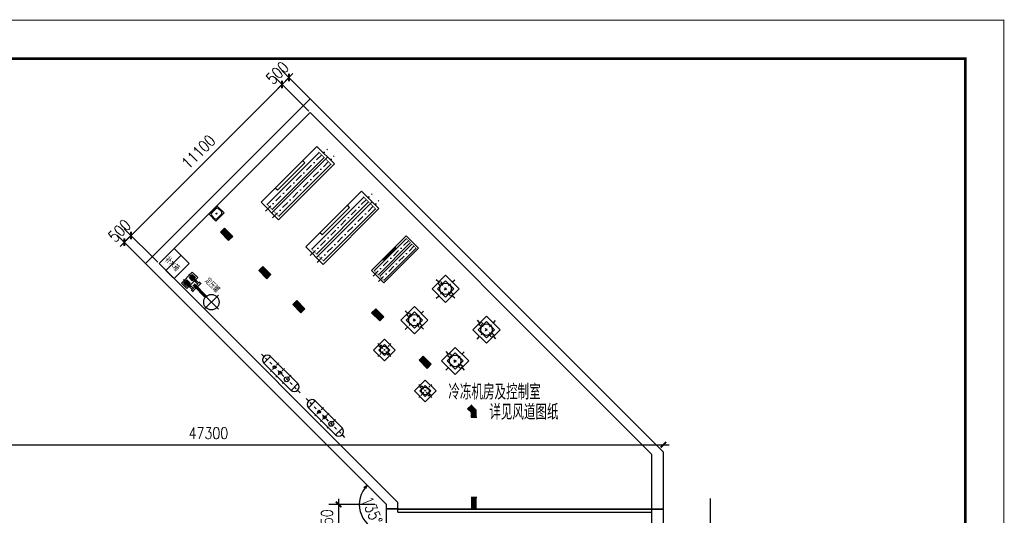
# Model space of a CAD drawing. Extents: x -7270 to 1708418, y -214047 to 255807.
# Tile 14 of 14: x 1655266 to 1706443, y 228080 to 253832. Entities that reach past the tile are written whole.
import ezdxf
from ezdxf.enums import TextEntityAlignment as Align

# ---------------------------------------------------------------- set-up
doc = ezdxf.new("R2010")
doc.units = 0
doc.header["$LTSCALE"] = 3000
doc.header["$MEASUREMENT"] = 0
doc.linetypes.add('CENTER2', pattern=[28.575, 19.05, -3.175, 3.175, -3.175])
doc.linetypes.add('DASHDOT', pattern=[1, 0.5, -0.25, 0, -0.25])
doc.layers.get('0').update_dxf_attribs({"linetype": 'CONTINUOUS'})
doc.layers.get('DEFPOINTS').update_dxf_attribs({"linetype": 'CONTINUOUS'})
for name, color, linetype in [('5', 6, 'CONTINUOUS'), ('AXIS', 3, 'CONTINUOUS'), ('COLUMN', 7, 'CONTINUOUS'), ('LVTRY', 2, 'CONTINUOUS'), ('PUB_DIM', 3, 'CONTINUOUS'), ('PUB_TEXT', 7, 'CONTINUOUS'), ('TK', 7, 'CONTINUOUS'), ('WALL', 130, 'CONTINUOUS'), ('地坪', 132, 'CONTINUOUS'), ('标注', 1, 'CONTINUOUS'), ('流线', 7, 'CONTINUOUS'), ('设备', 5, 'CONTINUOUS'), ('设备轮廓线', 3, 'CONTINUOUS')]:
    doc.layers.add(name, color=color, linetype=linetype)
doc.styles.add('_HZTXT', font='txt.shx', dxfattribs={"width": 0.8, "bigfont": 'hztxt.shx'})
doc.styles.add('DIM_FONT', font='SIMPLEX.shx', dxfattribs={"width": 0.8})
doc.styles.add('HZFS', font='simplex.shx', dxfattribs={"width": 0.7, "bigfont": "hztxt'.shx"})
doc.dimstyles.new('AXIS300', dxfattribs={"dimscale": 3, "dimtxt": 300, "dimasz": 1, "dimexe": 250, "dimexo": 300, "dimgap": 150, "dimtad": 1, "dimdec": 0, "dimzin": 0, "dimdsep": 46, "dimtxsty": 'DIM_FONT', "dimblk": '_DIMX', "dimblk1": '_DIMX', "dimblk2": '_DIMX', "dimcen": 0.09, "dimse1": 1, "dimse2": 1, "dimclrt": 7, "dimadec": 0, "dimazin": 0, "dimtfac": 1, "dimtdec": 0, "dimtix": 1, "dimtmove": 2, "dimatfit": 3, "dimldrblk": '_DIMX', "dimfxl": 1, "dimtolj": 1, "dimtzin": 0, "dimarcsym": 0})
doc.dimstyles.new('DIMN300', dxfattribs={"dimscale": 3, "dimtxt": 300, "dimasz": 1, "dimexe": 250, "dimexo": 300, "dimgap": 150, "dimtad": 1, "dimdec": 0, "dimzin": 0, "dimdsep": 46, "dimtxsty": 'DIM_FONT', "dimblk": '_DIMX', "dimblk1": '_DIMX', "dimblk2": '_DIMX', "dimcen": 0.09, "dimclrt": 7, "dimadec": 0, "dimazin": 0, "dimtfac": 1, "dimtdec": 0, "dimtix": 1, "dimtmove": 2, "dimatfit": 3, "dimldrblk": '_DIMX', "dimfxl": 1, "dimtolj": 1, "dimtzin": 0, "dimarcsym": 0})

# ---------------------------------------------------------------- blocks, each defined once
blk = doc.blocks.new('_DIMX')
blk.add_line((-150, 0), (150, 0))
at = {"const_width": 50}
blk.add_lwpolyline([(-70, -70), (70, 70)], dxfattribs=at)
blk = doc.blocks.new('*D90')
at = {"color": 0, "linetype": 'ByBlock', "transparency": 16777216}
blk.add_line((1641428, 231747), (1688724, 231747), dxfattribs=at)
at = {"layer": 'DEFPOINTS', "color": 0, "linetype": 'ByBlock', "transparency": 16777216}
for p in [(1688726, 231747), (1641426, 228315), (1688726, 228411)]:
    blk.add_point(p, dxfattribs=at)
at = {"color": 0, "linetype": 'ByBlock', "transparency": 16777216, "xscale": 2, "yscale": 2, "zscale": 2, "rotation": 180}
blk.add_blockref('_DIMX', (1641426, 231747), dxfattribs=at)
at = {"color": 0, "linetype": 'ByBlock', "transparency": 16777216, "xscale": 2, "yscale": 2, "zscale": 2}
blk.add_blockref('_DIMX', (1688726, 231747), dxfattribs=at)
at = {"color": 7, "linetype": 'ByBlock', "transparency": 16777216, "insert": (1665076, 232347), "char_height": 600, "attachment_point": 5, "style": 'DIM_FONT'}
blk.add_mtext('\\A1;47300', dxfattribs=at)
blk = doc.blocks.new('*D137')
at = {"color": 0, "linetype": 'ByBlock', "transparency": 16777216}
for p, q in [((1670291, 249081), (1668550, 250822)), ((1661056, 242621), (1668902, 250467)), ((1662442, 241232), (1660701, 242973))]:
    blk.add_line(p, q, dxfattribs=at)
at = {"layer": 'DEFPOINTS', "color": 0, "linetype": 'ByBlock', "transparency": 16777216}
for p in [(1668904, 250469), (1670716, 248657), (1662867, 240808)]:
    blk.add_point(p, dxfattribs=at)
at = {"color": 0, "linetype": 'ByBlock', "transparency": 16777216, "xscale": 2, "yscale": 2, "zscale": 2}
for p, rotation in [((1668904, 250469), 45.00000321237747), ((1661055, 242620), 225.0000032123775)]:
    blk.add_blockref('_DIMX', p, dxfattribs=dict(at, rotation=rotation))
at = {"color": 7, "linetype": 'ByBlock', "transparency": 16777216, "insert": (1664555, 246968), "char_height": 600, "attachment_point": 5, "rotation": 45, "style": 'DIM_FONT'}
blk.add_mtext('\\A1;11100', dxfattribs=at)
blk = doc.blocks.new('007')
at = {"layer": 'COLUMN'}
for points in [[(-9957, 8320), (-9957, 8020), (-9357, 8020), (-9357, 8320)], [(-6468, 8320), (-6468, 8020), (-5868, 8020), (-5868, 8320)], [(-2522, 8320), (-2896, 8320), (-2896, 8020), (-2646, 8020), (-2470, 7844), (-2257, 8056)], [(-18468, 5720), (-18468, 5420), (-17868, 5420), (-17868, 5720)], [(-15657, 5720), (-15657, 5420), (-15057, 5420), (-15057, 5720)], [(-13157, 5720), (-13157, 5420), (-12557, 5420), (-12557, 5720)]]:
    blk.add_hatch(color=256, dxfattribs=at).paths.add_polyline_path(points)
blk.add_line((693, 5105), (481, 4893))
for points in [[(-9357, 8020), (-9357, 8320), (-9957, 8320), (-9957, 8020)], [(-5868, 8020), (-5868, 8320), (-6468, 8320), (-6468, 8020)], [(-17868, 5420), (-17868, 5720), (-18468, 5720), (-18468, 5420)], [(-15057, 5420), (-15057, 5720), (-15657, 5720), (-15657, 5420)], [(-12557, 5420), (-12557, 5720), (-13157, 5720), (-13157, 5420)]]:
    blk.add_lwpolyline(points, close=True, dxfattribs=at)
blk.add_solid([(481, 4893), (693, 5105), (905, 4469), (1117, 4681)], dxfattribs=at)
at = {"layer": 'PUB_DIM'}
for p, q in [((-2896, 8020), (-2896, 8320)), ((-2896, 8020), (-2646, 8020)), ((-2646, 8020), (-2470, 7844)), ((-2470, 7844), (-2257, 8056)), ((-2470, 7844), (-2257, 8056))]:
    blk.add_line(p, q, dxfattribs=at)
blk = doc.blocks.new('A$C377C21C0')
at = {"layer": '流线', "linetype": 'DASHDOT', "ltscale": 0.05}
for p, q in [((686, 5665), (686, 4708)), ((208, 5186), (1165, 5186))]:
    blk.add_line(p, q, dxfattribs=at)
at = {"layer": '流线', "color": 6}
for p, q in [((286, 5586), (286, 4786)), ((1086, 5586), (286, 5586)), ((886, 5386), (486, 5386)), ((486, 5386), (486, 4986)), ((886, 4986), (886, 5386)), ((1086, 4786), (1086, 5586)), ((286, 4786), (1086, 4786)), ((486, 4986), (886, 4986)), ((186, 3486), (186, 2486)), ((1186, 3486), (186, 3486)), ((986, 3286), (386, 3286)), ((386, 3286), (386, 2686)), ((986, 2686), (986, 3286)), ((1186, 2486), (1186, 3486)), ((386, 2686), (986, 2686)), ((186, 2486), (1186, 2486)), ((186, 1186), (186, 186)), ((1186, 1186), (186, 1186)), ((1186, 186), (1186, 1186)), ((986, 986), (386, 986)), ((386, 986), (386, 386)), ((986, 386), (986, 986)), ((186, 186), (1186, 186)), ((386, 386), (986, 386))]:
    blk.add_line(p, q, dxfattribs=at)
at = {"layer": '流线', "linetype": 'DASHDOT', "ltscale": 0.1}
for p, q in [((686, 3673), (686, 2300)), ((1373, 2986), (0, 2986)), ((686, 1373), (686, 0)), ((1373, 686), (0, 686))]:
    blk.add_line(p, q, dxfattribs=at)
at = {"layer": '流线', "color": 6, "const_width": 30}
for points in [[(345, 5246), (345, 5127)], [(1028, 5246), (1028, 5127)], [(234, 3083), (234, 2890)], [(1139, 3083), (1139, 2890)], [(234, 783), (234, 590)], [(1139, 783), (1139, 590)]]:
    blk.add_lwpolyline(points, dxfattribs=at)
at = {"layer": '流线', "color": 6}
for centre, radius in [((686, 5186), 200), ((686, 2986), 300), ((686, 686), 300)]:
    blk.add_circle(centre, radius, dxfattribs=at)
for centre, radius, start, end in [((416, 5400), 169, 245.2828, 294.7172), ((416, 4973), 169, 65.2828, 114.7172), ((957, 5400), 169, 245.2828, 294.7172), ((957, 4973), 169, 65.2828, 114.7172), ((310, 3220), 157, 240.8298, 299.1702), ((1063, 3220), 157, 240.8298, 299.1702), ((310, 2753), 157, 60.8298, 119.1702), ((1063, 2753), 157, 60.8298, 119.1702), ((310, 920), 157, 240.8298, 299.1702), ((310, 453), 157, 60.8298, 119.1702), ((1063, 920), 157, 240.8298, 299.1702), ((1063, 453), 157, 60.8298, 119.1702)]:
    blk.add_arc(centre, radius, start, end, dxfattribs=at)
blk = doc.blocks.new('A$C794F2884')
at = {"layer": '流线', "color": 6}
for p, q in [((431, 564), (2431, 564)), ((431, 564), (431, 64)), ((2431, 564), (2431, 64)), ((431, 64), (2431, 64))]:
    blk.add_line(p, q, dxfattribs=at)
at = {"layer": '流线', "linetype": 'DASHDOT', "ltscale": 0.05}
for p, q in [((995, 628), (995, 0)), ((1475, 628), (1475, 0)), ((1885, 628), (1885, 0))]:
    blk.add_line(p, q, dxfattribs=at)
at = {"layer": '流线', "linetype": 'DASHDOT', "ltscale": 0.1}
blk.add_line((0, 314), (2861, 314), dxfattribs=at)
at = {"layer": '流线', "color": 6}
for centre, radius in [((995, 314), 125), ((1475, 314), 76.3), ((1885, 314), 76.3)]:
    blk.add_circle(centre, radius, dxfattribs=at)
for centre, start, end in [((444, 314), 93.0406, 266.9594), ((2417, 314), 273.0406, 86.9594)]:
    blk.add_arc(centre, 250, start, end, dxfattribs=at)
blk = doc.blocks.new('*D138')
at = {"color": 0, "linetype": 'ByBlock', "transparency": 16777216}
for p, q in [((1662089, 240879), (1660348, 242620)), ((1662442, 241232), (1660701, 242973)), ((1661055, 242620), (1660701, 242266)), ((1661056, 242621), (1661058, 242623)), ((1660700, 242265), (1660698, 242263))]:
    blk.add_line(p, q, dxfattribs=at)
at = {"layer": 'DEFPOINTS', "color": 0, "linetype": 'ByBlock', "transparency": 16777216}
for p in [(1660701, 242266), (1662867, 240808), (1662513, 240454)]:
    blk.add_point(p, dxfattribs=at)
at = {"color": 0, "linetype": 'ByBlock', "transparency": 16777216, "xscale": 2, "yscale": 2, "zscale": 2}
for p, rotation in [((1660701, 242266), 44.99999665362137), ((1661055, 242620), 224.9999966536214)]:
    blk.add_blockref('_DIMX', p, dxfattribs=dict(at, rotation=rotation))
at = {"color": 7, "linetype": 'ByBlock', "transparency": 16777216, "insert": (1660454, 242867), "char_height": 600, "attachment_point": 5, "rotation": 45, "style": 'DIM_FONT'}
blk.add_mtext('\\A1;500', dxfattribs=at)
blk = doc.blocks.new('A$C132253D6')
at = {"layer": '流线', "color": 6}
for p, q in [((1280, 4392), (0, 4392)), ((0, 4392), (0, 292)), ((122, 4254), (122, 429)), ((498, 4392), (498, 292)), ((620, 4254), (620, 429)), ((970, 4254), (970, 429)), ((1280, 292), (1280, 4392)), ((1124, 3350), (1124, 1333)), ((1124, 3350), (1280, 3350)), ((1124, 1333), (1280, 1333)), ((0, 292), (1280, 292))]:
    blk.add_line(p, q, dxfattribs=at)
at = {"layer": '流线', "linetype": 'DASHDOT', "ltscale": 0.25}
for p, q in [((297, 4547), (297, 0)), ((795, 4547), (795, 0))]:
    blk.add_line(p, q, dxfattribs=at)
at = {"layer": '流线', "color": 6, "const_width": 30}
for points in [[(72, 4254), (522, 4254)], [(570, 4254), (1020, 4254)], [(72, 429), (522, 429)], [(570, 429), (1020, 429)]]:
    blk.add_lwpolyline(points, dxfattribs=at)
blk = doc.blocks.new('A$C31E50925')
at = {"layer": '流线', "color": 6}
for p, q in [((900, 2700), (0, 2700)), ((0, 2700), (0, 150)), ((81, 2608), (81, 243)), ((381, 2608), (381, 243)), ((488, 2608), (488, 243)), ((788, 2608), (788, 243)), ((900, 150), (900, 2700)), ((832, 1878), (832, 972)), ((832, 1878), (900, 1878)), ((832, 972), (900, 972)), ((0, 150), (900, 150))]:
    blk.add_line(p, q, dxfattribs=at)
at = {"layer": '流线', "linetype": 'DASHDOT', "ltscale": 0.25}
for p, q in [((231, 2850), (231, 0)), ((638, 2850), (638, 0))]:
    blk.add_line(p, q, dxfattribs=at)
at = {"layer": '流线', "color": 6, "const_width": 30}
for points in [[(51, 2608), (411, 2608)], [(458, 2608), (818, 2608)], [(51, 243), (411, 243)], [(458, 243), (818, 243)]]:
    blk.add_lwpolyline(points, dxfattribs=at)
blk = doc.blocks.new('*D139')
at = {"color": 0, "linetype": 'ByBlock', "transparency": 16777216}
for p, q in [((1670291, 249081), (1668550, 250822)), ((1670645, 249435), (1668904, 251176)), ((1668904, 250469), (1669257, 250822)), ((1669259, 250824), (1669260, 250825)), ((1668902, 250467), (1668901, 250466))]:
    blk.add_line(p, q, dxfattribs=at)
at = {"layer": 'DEFPOINTS', "color": 0, "linetype": 'ByBlock', "transparency": 16777216}
for p in [(1669257, 250822), (1671069, 249010), (1670716, 248657)]:
    blk.add_point(p, dxfattribs=at)
at = {"color": 0, "linetype": 'ByBlock', "transparency": 16777216, "xscale": 2, "yscale": 2, "zscale": 2}
for p, rotation in [((1668904, 250469), 44.99999999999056), ((1669257, 250822), 224.9999999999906)]:
    blk.add_blockref('_DIMX', p, dxfattribs=dict(at, rotation=rotation))
at = {"color": 7, "linetype": 'ByBlock', "transparency": 16777216, "insert": (1668656, 251070), "char_height": 600, "attachment_point": 5, "rotation": 45, "style": 'DIM_FONT'}
blk.add_mtext('\\A1;500', dxfattribs=at)
blk = doc.blocks.new('*D140')
at = {"color": 0, "linetype": 'ByBlock', "transparency": 16777216}
for p, q in [((1673726, 228642), (1671340, 228642)), ((1671840, 228644), (1671840, 228646)), ((1671840, 228642), (1671840, 226492)), ((1673726, 226492), (1671340, 226492)), ((1671840, 226490), (1671840, 226488))]:
    blk.add_line(p, q, dxfattribs=at)
at = {"layer": 'DEFPOINTS', "color": 0, "linetype": 'ByBlock', "transparency": 16777216}
for p in [(1674326, 228642), (1671840, 226492), (1674326, 226492)]:
    blk.add_point(p, dxfattribs=at)
at = {"color": 0, "linetype": 'ByBlock', "transparency": 16777216, "xscale": 2, "yscale": 2, "zscale": 2}
for p, rotation in [((1671840, 228642), 270), ((1671840, 226492), 90)]:
    blk.add_blockref('_DIMX', p, dxfattribs=dict(at, rotation=rotation))
at = {"color": 7, "linetype": 'ByBlock', "transparency": 16777216, "insert": (1671240, 227567), "char_height": 600, "attachment_point": 5, "rotation": 90, "style": 'DIM_FONT'}
blk.add_mtext('\\A1;2150', dxfattribs=at)
blk = doc.blocks.new('_OPEN30')
at = {"color": 0, "linetype": 'ByBlock'}
for p, q in [((-1, 0.27), (0, 0)), ((0, 0), (-1, -0.27)), ((0, 0), (-1, 0))]:
    blk.add_line(p, q, dxfattribs=at)
blk = doc.blocks.new('*D145')
at = {"color": 0, "linetype": 'ByBlock', "transparency": 16777216}
blk.add_arc((1674326, 228642), 1407, 143.1526, 261.8474, dxfattribs=at)
at = {"layer": 'DEFPOINTS', "color": 0, "linetype": 'ByBlock', "transparency": 16777216}
for p in [(1661807, 241162), (1672919, 228642), (1674326, 228642), (1674326, 228642), (1674326, 226492)]:
    blk.add_point(p, dxfattribs=at)
at = {"color": 0, "linetype": 'ByBlock', "transparency": 16777216, "xscale": 200, "yscale": 200, "zscale": 200}
for p, rotation in [((1673331, 229637), 49.07627675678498), ((1674326, 227236), 355.9237198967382)]:
    blk.add_blockref('_OPEN30', p, dxfattribs=dict(at, rotation=rotation))
at = {"color": 7, "linetype": 'ByBlock', "transparency": 16777216, "insert": (1673581, 228334), "char_height": 600, "attachment_point": 5, "rotation": 292.5, "style": 'DIM_FONT'}
blk.add_mtext('\\A1;135°', dxfattribs=at)

msp = doc.modelspace()

# ---------------------------------------------------------------- linework, layer by layer
at = {"ltscale": 5000}
for p, q in [((1674926, 228412.3), (1688126, 228411.3)), ((1674926, 228392.3), (1688126, 228391.3))]:
    msp.add_line(p, q, dxfattribs=at)
at = {"layer": '5'}
for p, q in [((1665535.7, 244146.4), (1665111.5, 243722.1)), ((1665535.7, 244146.4), (1665889.3, 243792.9)), ((1665111.5, 243722.1), (1665465, 243368.6)), ((1665889.3, 243792.9), (1665465, 243368.6))]:
    msp.add_line(p, q, dxfattribs=at)
msp.add_lwpolyline([(1665606.4, 244005, 0.4142136), (1665465, 244005), (1665252.9, 243792.9, 0.4142136), (1665252.9, 243651.4), (1665394.3, 243510, 0.4142136), (1665535.7, 243510), (1665747.9, 243722.1, 0.4142136), (1665747.9, 243863.6)], format="xyb", close=True, dxfattribs=at)
msp.add_circle((1665500.4, 243757.5), 25, dxfattribs=at)
at = {"layer": 'LVTRY'}
msp.add_line((1691172.9, 224227), (1691172.9, 228946.7), dxfattribs=at)
at = {"layer": 'TK', "const_width": 50, "flags": 128}
msp.add_lwpolyline([(1706418.2, 169807), (1706418.2, 253807), (1496418.2, 253807), (1496418.2, 169807)], close=True, dxfattribs=at)
at = {"layer": 'TK', "color": 1, "const_width": 140, "flags": 128}
msp.add_lwpolyline([(1503418.2, 171807), (1704418.2, 171807), (1704418.2, 251807), (1503418.2, 251807)], close=True, dxfattribs=at)
at = {"layer": 'WALL'}
msp.add_line((1678019.5, 241352.8), (1677829, 241543.3), dxfattribs=at)
at = {"layer": '地坪'}
for p, q in [((1670362.5, 249717.9), (1661806.5, 241162)), ((1670362.5, 249717.9), (1661806.5, 241162)), ((1688726, 231354.4), (1670362.5, 249717.9)), ((1670362.5, 249010.8), (1662513.6, 241162)), ((1688126, 231247.3), (1670362.5, 249010.8)), ((1674326, 228642.5), (1661806.5, 241162)), ((1674926, 228749.6), (1662513.6, 241162)), ((1688726, 226341.3), (1688726, 231354.4)), ((1688126, 226341.3), (1688126, 231247.3)), ((1674326, 226492.5), (1674326, 228642.5)), ((1674926, 228411.3), (1674326, 228411.3)), ((1674926, 228391.3), (1674326, 228391.3)), ((1674926, 228242.3), (1674926, 228749.6)), ((1688126, 228411.3), (1688726, 228411.3)), ((1688126, 228391.3), (1688726, 228391.3))]:
    msp.add_line(p, q, dxfattribs=at)
at = {"layer": '地坪', "ltscale": 5000}
msp.add_line((1674926, 228242.3), (1688126, 228241.3), dxfattribs=at)
at = {"layer": '设备', "linetype": 'CENTER2', "ltscale": 0.5}
for p, q in [((1664054.3, 240612.8), (1664436.8, 240230.3)), ((1663771.5, 240329.9), (1664153.9, 239947.4)), ((1664333.7, 240050.5), (1665601.3, 238783)), ((1665592.1, 239519), (1664874.9, 238801.8))]:
    msp.add_line(p, q, dxfattribs=at)
at = {"layer": '设备'}
for p, q in [((1664238.7, 240598.1), (1664069, 240428.4)), ((1664238.7, 240598.1), (1664408.4, 240428.4)), ((1663955.9, 240315.2), (1663786.2, 240145.5)), ((1663786.2, 240145.5), (1663955.9, 239975.8)), ((1663955.9, 240315.2), (1664125.6, 240145.5)), ((1664125.6, 240145.5), (1663955.9, 239975.8)), ((1663992.4, 240052.4), (1664236.8, 239808)), ((1664049, 240109), (1664293.4, 239864.6)), ((1664069, 240428.4), (1664238.7, 240258.7)), ((1664519.7, 240090.8), (1664199.1, 239770.2)), ((1664408.4, 240428.4), (1664238.7, 240258.7)), ((1664673.5, 240131.5), (1664255.7, 239713.7)), ((1664389.4, 240104.9), (1664271.5, 239987)), ((1664275.3, 240335.2), (1664519.7, 240090.8)), ((1664331.8, 240391.8), (1664576.2, 240147.4)), ((1664369.1, 240085.9), (1664983.4, 239471.5)), ((1664616.9, 240188.1), (1664576.2, 240147.4)), ((1664600, 240205.6), (1664692.6, 240113)), ((1664181.9, 239787.5), (1664274.5, 239694.9)), ((1664298.3, 240015.2), (1664912.7, 239400.8))]:
    msp.add_line(p, q, dxfattribs=at)
for centre, radius in [((1663955.9, 240145.5), 100.1), ((1663955.9, 240145.5), 55.8), ((1664238.7, 240428.4), 100.1), ((1664238.7, 240428.4), 55.8), ((1664438, 239946.2), 50)]:
    msp.add_circle(centre, radius, dxfattribs=at)
at = {"layer": '设备轮廓线'}
for p, q in [((1663644.5, 241585.7), (1662866.7, 240807.9)), ((1663290.9, 241939.3), (1664068.7, 241161.5)), ((1664068.7, 241161.5), (1663290.9, 240383.6)), ((1662866.7, 240807.9), (1663644.5, 240030.1)), ((1664238.7, 240711.2), (1663673, 240145.5)), ((1664238.7, 240711.2), (1664521.6, 240428.4)), ((1663673, 240145.5), (1663955.9, 239862.7)), ((1664521.6, 240428.4), (1663955.9, 239862.7))]:
    msp.add_line(p, q, dxfattribs=at)
msp.add_circle((1665228.7, 239155.6), 400, dxfattribs=at)

# ---------------------------------------------------------------- block references
at = {"rotation": 315}
msp.add_blockref('007', (1674926, 225892.5), dxfattribs=at)
at = {"layer": 'LVTRY'}
for name, p, rotation in [('A$C132253D6', (1671826.8, 246543.6), 134.9999999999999), ('A$C132253D6', (1674146.1, 244224.3), 134.9999999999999), ('A$C31E50925', (1676096.8, 242073.8), 135), ('A$C377C21C0', (1678375.6, 239846.2), 135), ('A$C377C21C0', (1680496.9, 237724.9), 135), ('A$C794F2884', (1670073.2, 234665.3), 135), ('A$C794F2884', (1672386.9, 232351.6), 135)]:
    msp.add_blockref(name, p, dxfattribs=dict(at, rotation=rotation))

# ---------------------------------------------------------------- texts
at = {"layer": 'PUB_TEXT', "style": '_HZTXT', "width": 0.75}
for s, p in [('冷冻机房及控制室', (1677546.2, 234091.7)), ('详见风道图纸', (1679673, 233043.9))]:
    msp.add_text(s, height=800, dxfattribs=at).set_placement(p)
at = {"layer": '标注', "style": 'HZFS', "width": 0.7}
for s, p in [('补水箱', (1663221.8, 241155.4)), ('定压罐', (1665297.2, 240057.5))]:
    msp.add_text(s, height=300, rotation=315, dxfattribs=at).set_placement(p, align=Align.MIDDLE)

# ---------------------------------------------------------------- dimensions: what is measured, and where the dimension line sits
at = {"layer": 'AXIS'}
dim = msp.add_linear_dim(base=(1688726, 231746.7), p1=(1641426, 228315.2), p2=(1688726, 228411.3), dimstyle='AXIS300', override={"dimscale": 2, "dimsah": 1}, dxfattribs=at)
dim.commit()
dim.dimension.update_dxf_attribs({"geometry": '*D90', "text_midpoint": (1665076, 232346.7)})
at = {"layer": 'PUB_DIM'}
for p1, p2, distance, picture, middle in [((1670715.5, 248656.8), (1671069.1, 249010.3), 2562.3, '*D139', (1668656.3, 251069.6)), ((1662866.7, 240807.9), (1670715.5, 248656.8), 2562.3, '*D137', (1664555, 246968.4)), ((1662866.7, 240807.9), (1662513.1, 240454.3), -2562.3, '*D138', (1660453.8, 242867.2))]:
    dim = msp.add_aligned_dim(p1=p1, p2=p2, distance=distance, dimstyle='DIMN300', override={"dimscale": 2, "dimsah": 1}, dxfattribs=at)
    dim.commit()
    dim.dimension.update_dxf_attribs({"geometry": picture, "text_midpoint": middle})
dim = msp.add_angular_dim_2l(base=(1672919.2, 228642.5), line1=((1674326, 228642.5), (1661806.5, 241162)), line2=((1674326, 226492.5), (1674326, 228642.5)), dimstyle='DIMN300', override={"dimscale": 2, "dimasz": 100, "dimblk1": 'OPEN30', "dimblk2": 'OPEN30', "dimsah": 1}, dxfattribs=at)
dim.commit()
dim.dimension.update_dxf_attribs({"geometry": '*D145', "text_midpoint": (1673580.6, 228333.7)})
dim = msp.add_linear_dim(base=(1671839.6, 226492.5), p1=(1674326, 228642.5), p2=(1674326, 226492.5), angle=90, dimstyle='DIMN300', override={"dimscale": 2, "dimsah": 1}, dxfattribs=at)
dim.commit()
dim.dimension.update_dxf_attribs({"geometry": '*D140', "text_midpoint": (1671239.6, 227567.5)})

doc.saveas('drawing.dxf')
